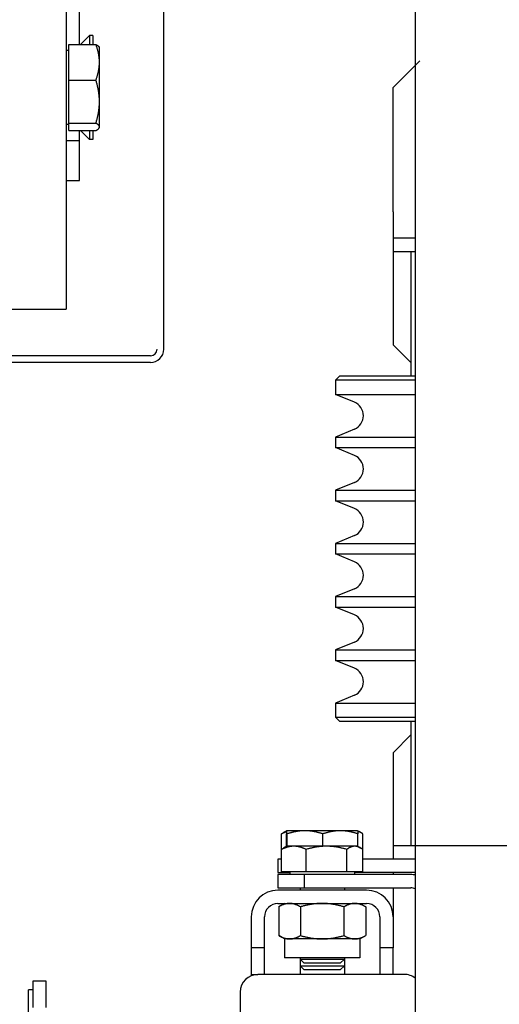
# Model space of a CAD drawing. Header units: millimetres. Extents: x 49320 to 60117, y -4209 to 20568.
# Tile 30 of 252: x 52277 to 52287, y -1930 to -1907. Entities that reach past the tile are written whole.
import ezdxf

# ---------------------------------------------------------------- set-up
doc = ezdxf.new("R2010")
doc.units = ezdxf.units.MM
doc.linetypes.add('ACAD_ISO10W100', pattern=[18.5, 12, -3, 0.5, -3])
doc.layers.add('_mt_hatch żelbet', color=8, linetype='Continuous', lineweight=9)
for name, color, linetype in [('_mt_widok', 253, 'Continuous'), ('ARCATA', 4, 'Continuous'), ('ASSI', 3, 'ACAD_ISO10W100'), ('CABINA', 7, 'Continuous')]:
    doc.layers.add(name, color=color, linetype=linetype)

# ---------------------------------------------------------------- blocks, each defined once
blk = doc.blocks.new('WINDA 1 DZ')
at = {"layer": 'ARCATA', "color": 5, "true_color": 0x1414ff}
for p, q in [((43.325, 123.2), (43.325, 171.1)), ((41.125, 164.1), (41.125, 124.1)), ((41.425, 130.072), (41.425, 130.986)), ((41.447, 130.072), (41.649, 130.274)), ((41.725, 130.274), (41.649, 130.274)), ((41.649, 130.274), (41.649, 130.072)), ((41.725, 130.274), (41.725, 130.072)), ((41.185, 129.932), (41.125, 129.932)), ((41.185, 130.072), (41.795, 130.072)), ((41.185, 129.268), (41.185, 130.072)), ((41.875, 130), (41.868, 130.012)), ((41.875, 129.67), (41.875, 130)), ((48.5, 129.1), (49.1, 129.7)), ((41.875, 128.782), (41.875, 129.67)), ((41.185, 128.296), (41.185, 129.268)), ((41.185, 129.268), (41.795, 129.268)), ((48.5, 126.3), (48.5, 129.1)), ((41.875, 128.212), (41.875, 128.782)), ((41.185, 128.269), (41.125, 128.269)), ((41.185, 128.296), (41.795, 128.296)), ((41.185, 128.128), (41.185, 128.296)), ((41.185, 128.128), (41.795, 128.128)), ((41.425, 127.899), (41.425, 128.128)), ((41.447, 128.128), (41.649, 127.926)), ((41.649, 128.128), (41.649, 127.926)), ((41.725, 128.128), (41.725, 127.926)), ((41.875, 128.2), (41.868, 128.188)), ((41.875, 128.2), (41.875, 128.212)), ((41.425, 127.899), (41.125, 127.899)), ((41.425, 127.007), (41.425, 127.899)), ((41.725, 127.926), (41.649, 127.926)), ((41.125, 127.007), (41.425, 127.007)), ((48.5, 126.3), (48.5, 125.7)), ((48.5, 125.7), (48.5, 125.4)), ((49, 125.7), (48.5, 125.7)), ((48.5, 125.4), (49, 125.4)), ((48.5, 125.4), (48.5, 123.3)), ((48.9, 125.4), (48.9, 122.6)), ((37.545, 124.1), (40.525, 124.1)), ((40.525, 124.1), (41.125, 124.1)), ((48.9, 122.9), (48.5, 123.3)), ((43.025, 123.05), (39.625, 123.05)), ((43.025, 122.9), (39.625, 122.9)), ((47.3, 122.6), (47.2, 122.5)), ((47.3, 122.6), (49, 122.6)), ((49, 122.5), (47.2, 122.5)), ((47.2, 122.5), (47.2, 122.181)), ((47.2, 122.181), (49, 122.181)), ((47.626, 122.005), (47.2, 122.181)), ((47.626, 121.395), (47.2, 121.219)), ((47.2, 121.219), (49, 121.219)), ((47.2, 121.219), (47.2, 120.981)), ((47.2, 120.981), (49, 120.981)), ((47.626, 120.805), (47.2, 120.981)), ((47.626, 120.195), (47.2, 120.019)), ((47.2, 120.019), (49, 120.019)), ((47.2, 120.019), (47.2, 119.781)), ((47.2, 119.781), (49, 119.781)), ((47.626, 119.605), (47.2, 119.781)), ((47.626, 118.995), (47.2, 118.819)), ((47.2, 118.819), (47.2, 118.581)), ((47.2, 118.819), (49, 118.819)), ((47.2, 118.581), (49, 118.581)), ((47.626, 118.405), (47.2, 118.581)), ((47.626, 117.795), (47.2, 117.619)), ((47.2, 117.619), (47.2, 117.381)), ((47.2, 117.619), (49, 117.619)), ((47.626, 117.205), (47.2, 117.381)), ((47.2, 117.381), (49, 117.381)), ((47.626, 116.595), (47.2, 116.419)), ((47.2, 116.419), (47.2, 116.181)), ((47.2, 116.419), (49, 116.419)), ((47.2, 116.181), (49, 116.181)), ((47.626, 116.005), (47.2, 116.181)), ((47.626, 115.395), (47.2, 115.219)), ((47.2, 115.219), (47.2, 114.9)), ((47.2, 115.219), (49, 115.219)), ((47.3, 114.8), (47.2, 114.9)), ((47.2, 114.9), (49, 114.9)), ((49, 114.8), (47.3, 114.8)), ((48.9, 114.8), (48.9, 112)), ((48.5, 114.1), (48.9, 114.5)), ((48.5, 114.1), (48.5, 112)), ((45.983, 111.919), (45.983, 112.269)), ((46.1, 112.34), (46.03, 112.3)), ((46.093, 111.986), (46.093, 112.269)), ((46.1, 112.34), (46.1, 112.34)), ((46.1, 112.34), (46.1, 112.34)), ((46.511, 112.34), (46.1, 112.34)), ((46.107, 111.99), (46.107, 112.269)), ((47.311, 112.34), (46.511, 112.34)), ((46.915, 111.99), (46.915, 112.269)), ((47.7, 112.34), (47.311, 112.34)), ((47.7, 112.34), (47.77, 112.3)), ((47.7, 112.34), (47.7, 112.34)), ((47.707, 111.986), (47.707, 112.269)), ((47.817, 111.919), (47.817, 112.269)), ((45.983, 111.41), (45.983, 111.919)), ((46.1, 111.99), (46.03, 111.95)), ((46.26, 111.99), (46.1, 111.99)), ((46.996, 111.99), (46.26, 111.99)), ((46.538, 111.41), (46.538, 111.919)), ((47.636, 111.99), (46.996, 111.99)), ((47.455, 111.41), (47.455, 111.919)), ((47.7, 111.99), (47.636, 111.99)), ((47.7, 111.99), (47.77, 111.95)), ((47.817, 111.41), (47.817, 111.919)), ((48.5, 112), (48.5, 111.7)), ((49, 112), (48.5, 112)), ((45.983, 111.7), (45.9, 111.7)), ((45.9, 111.7), (45.9, 111.4)), ((49, 111.7), (47.817, 111.7)), ((45.9, 111.4), (46.169, 111.4)), ((45.9, 111.35), (45.9, 111.05)), ((46.5, 111.35), (45.9, 111.35)), ((46.538, 111.41), (45.983, 111.41)), ((46.169, 111.41), (46.169, 111.35)), ((48.9, 111.35), (46.5, 111.35)), ((46.5, 111.05), (46.5, 111.35)), ((47.455, 111.41), (46.538, 111.41)), ((47.817, 111.41), (47.455, 111.41)), ((47.632, 111.41), (47.632, 111.35)), ((49, 111.4), (47.632, 111.4)), ((48.5, 111.4), (48.5, 111.35)), ((45.9, 111.05), (46.5, 111.05)), ((46.4, 111.05), (46.4, 111)), ((46.5, 111.05), (48.9, 111.05)), ((47.4, 111.05), (47.4, 111)), ((48.5, 111.05), (48.5, 110.4)), ((47.9, 111), (45.9, 111)), ((45.9, 110.7), (47.9, 110.7)), ((46.05, 110.7), (45.919, 110.624)), ((45.919, 110.624), (45.919, 109.976)), ((46.409, 110.624), (46.409, 109.976)), ((47.391, 110.624), (47.391, 109.976)), ((47.75, 110.7), (47.881, 110.624)), ((47.881, 110.624), (47.881, 109.976)), ((45.3, 110.4), (45.3, 109.7)), ((45.6, 109.7), (45.6, 110.4)), ((48.2, 110.4), (48.2, 109.7)), ((48.5, 110.4), (48.5, 109.7)), ((46.05, 109.9), (45.919, 109.976)), ((47.75, 109.9), (47.881, 109.976)), ((45.6, 109.7), (45.3, 109.7)), ((45.3, 109.7), (45.3, 109.1)), ((45.6, 109.1), (45.6, 109.7)), ((46.164, 109.9), (46.05, 109.9)), ((46.05, 109.9), (46.05, 109.47)), ((46.9, 109.9), (46.164, 109.9)), ((47.636, 109.9), (46.9, 109.9)), ((47.75, 109.9), (47.636, 109.9)), ((47.75, 109.9), (47.75, 109.47)), ((48.5, 109.7), (48.2, 109.7)), ((48.2, 109.7), (48.2, 109.1)), ((48.5, 109.1), (48.5, 109.7)), ((47.75, 109.47), (46.05, 109.47)), ((46.4, 109.47), (46.4, 109.442)), ((47.4, 109.47), (47.4, 109.442)), ((46.4, 109.442), (46.4, 109.292)), ((46.4, 109.442), (47.4, 109.442)), ((46.492, 109.35), (46.4, 109.442)), ((46.492, 109.2), (46.4, 109.292)), ((46.4, 109.292), (47.4, 109.292)), ((46.4, 109.292), (46.4, 109.1)), ((47.308, 109.35), (46.492, 109.35)), ((47.308, 109.35), (47.4, 109.442)), ((47.308, 109.2), (47.4, 109.292)), ((47.4, 109.442), (47.4, 109.292)), ((47.4, 109.292), (47.4, 109.1)), ((45.3, 109.1), (45.3, 109.071)), ((45.3, 109.1), (45.45, 109.1)), ((48.75, 109.1), (45.45, 109.1)), ((47.308, 109.2), (46.492, 109.2)), ((40.375, 108.95), (40.375, 108.35)), ((40.675, 108.95), (40.375, 108.95)), ((40.675, 108.35), (40.675, 108.95)), ((40.275, 108.15), (40.275, 108.75)), ((40.375, 108.75), (40.275, 108.75)), ((45.05, 108.7), (45.05, 106.7))]:
    blk.add_line(p, q, dxfattribs=at)
for centre, radius, start, end in [((43.025, 123.2), 0.3, 270, 0), ((43.025, 123.2), 0.15, 270, 0), ((47.5, 121.7), 0.33, 292.5, 67.5), ((47.5, 120.5), 0.33, 292.5, 67.5), ((47.5, 119.3), 0.33, 292.5, 67.5), ((47.5, 118.1), 0.33, 292.5, 67.5), ((47.5, 116.9), 0.33, 292.5, 67.5), ((47.5, 115.7), 0.33, 292.5, 67.5), ((48.9, 110.75), 0.6, 80.4059, 90), ((48.9, 110.75), 0.3, 70.5288, 90), ((45.9, 110.4), 0.6, 90, 180), ((47.9, 110.4), 0.6, 0, 90), ((45.9, 110.4), 0.3, 90, 180), ((47.9, 110.4), 0.3, 0, 90), ((45.45, 108.7), 0.4, 90, 180), ((48.75, 108.7), 0.4, 51.3178, 90)]:
    blk.add_arc(centre, radius, start, end, dxfattribs=at)
for points, weights in [([(41.875, 129.67), (41.875, 129.857), (41.795, 130.072)], [1, 1.0379548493, 1]), ([(41.795, 130.072), (41.852, 130.04), (41.868, 130.012)], [1, 1.02672726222, 1.01581261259]), ([(41.795, 129.268), (41.875, 129.483), (41.875, 129.67)], [1, 1.0379548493, 1]), ([(41.875, 128.782), (41.875, 129.007), (41.795, 129.268)], [1, 1.0379548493, 1]), ([(41.795, 128.296), (41.875, 128.556), (41.875, 128.782)], [1, 1.0379548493, 1]), ([(41.875, 128.212), (41.875, 128.251), (41.795, 128.296)], [1, 1.0379548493, 1]), ([(41.795, 128.128), (41.875, 128.173), (41.875, 128.212)], [1, 1.0379548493, 1]), ([(46.096, 112.314), (46.042, 112.297), (45.983, 112.269)], [1.01801164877, 1.01469631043, 1]), ([(45.983, 112.269), (46.007, 112.287), (46.03, 112.3)], [1, 1.00929809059, 1.01404053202]), ([(46.1, 112.34), (46.097, 112.34), (46.093, 112.269)], [1, 1.0379548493, 1]), ([(46.107, 112.269), (46.103, 112.34), (46.1, 112.34)], [1, 1.0379548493, 1]), ([(46.511, 112.34), (46.324, 112.34), (46.107, 112.269)], [1, 1.0379548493, 1]), ([(46.915, 112.269), (46.698, 112.34), (46.511, 112.34)], [1, 1.0379548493, 1]), ([(47.311, 112.34), (47.127, 112.34), (46.915, 112.269)], [1, 1.0379548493, 1]), ([(47.707, 112.269), (47.495, 112.34), (47.311, 112.34)], [1, 1.0379548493, 1]), ([(47.7, 112.34), (47.703, 112.338), (47.707, 112.269)], [1.0020851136, 1.03688196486, 1]), ([(47.817, 112.269), (47.756, 112.313), (47.703, 112.33)], [1, 1.02341796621, 1.01793837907]), ([(46.26, 111.99), (46.132, 111.99), (45.983, 111.919)], [1, 1.0379548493, 1]), ([(45.983, 111.919), (46.007, 111.937), (46.03, 111.95)], [1, 1.00929809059, 1.01404053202]), ([(46.538, 111.919), (46.389, 111.99), (46.26, 111.99)], [1, 1.0379548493, 1]), ([(46.996, 111.99), (46.784, 111.99), (46.538, 111.919)], [1, 1.0379548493, 1]), ([(47.455, 111.919), (47.209, 111.99), (46.996, 111.99)], [1, 1.0379548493, 1]), ([(47.636, 111.99), (47.552, 111.99), (47.455, 111.919)], [1, 1.0379548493, 1]), ([(47.817, 111.919), (47.72, 111.99), (47.636, 111.99)], [1, 1.0379548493, 1]), ([(46.164, 110.7), (46.05, 110.7), (45.919, 110.624)], [1, 1.0379548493, 1]), ([(46.409, 110.624), (46.278, 110.7), (46.164, 110.7)], [1, 1.0379548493, 1]), ([(46.9, 110.7), (46.672, 110.7), (46.409, 110.624)], [1, 1.0379548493, 1]), ([(47.391, 110.624), (47.128, 110.7), (46.9, 110.7)], [1, 1.0379548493, 1]), ([(47.636, 110.7), (47.522, 110.7), (47.391, 110.624)], [1, 1.0379548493, 1]), ([(47.881, 110.624), (47.75, 110.7), (47.636, 110.7)], [1, 1.0379548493, 1]), ([(45.919, 109.976), (46.05, 109.9), (46.164, 109.9)], [1, 1.0379548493, 1]), ([(46.164, 109.9), (46.278, 109.9), (46.409, 109.976)], [1, 1.0379548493, 1]), ([(46.409, 109.976), (46.672, 109.9), (46.9, 109.9)], [1, 1.0379548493, 1]), ([(46.9, 109.9), (47.128, 109.9), (47.391, 109.976)], [1, 1.0379548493, 1]), ([(47.391, 109.976), (47.522, 109.9), (47.636, 109.9)], [1, 1.0379548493, 1]), ([(47.636, 109.9), (47.75, 109.9), (47.881, 109.976)], [1, 1.0379548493, 1])]:
    blk.add_rational_spline(points, weights, degree=2, dxfattribs=at)
at = {"layer": 'ASSI', "color": 5, "ltscale": 5, "true_color": 0x1414ff}
blk.add_line((164, 112), (49, 112), dxfattribs=at)
at = {"layer": 'CABINA', "color": 5, "true_color": 0x1414ff}
blk.add_line((49, 186), (49, 38), dxfattribs=at)

msp = doc.modelspace()

# ---------------------------------------------------------------- hatches: boundary and pattern name
at = {"layer": '_mt_hatch żelbet', "ltscale": 2, "transparency": 33554687}
h = msp.add_hatch(dxfattribs=at)
h.set_pattern_fill('ANSI36', color=8)
h.set_pattern_definition([(45, (55916.9242, 1437.763), (1.683798, 6.173926), [7.9375, -1.5875, 0, -1.5875])])
edge = h.paths.add_edge_path()
edge.add_line((52283.322, -2023), (52251.576, -2023))
edge.add_line((52251.576, -2023), (52251.576, -1940.6))
edge.add_line((52251.576, -1940.6), (52249.726, -1940.6))
edge.add_line((52249.726, -1940.6), (52249.676, -1940.55))
edge.add_arc((52249.626, -1940.55), 0.05, 0, 90)
edge.add_line((52249.626, -1940.5), (52247.126, -1940.5))
edge.add_line((52247.126, -1940.5), (52247.126, -1940.575))
edge.add_line((52247.126, -1940.575), (52247.101, -1940.6))
edge.add_line((52247.101, -1940.6), (52246.901, -1940.6))
edge.add_line((52246.901, -1940.6), (52246.876, -1940.575))
edge.add_line((52246.876, -1940.575), (52246.876, -1940.5))
edge.add_line((52246.876, -1940.5), (52246.826, -1940.5))
edge.add_line((52246.826, -1940.5), (52246.826, -1939.5))
edge.add_line((52246.826, -1939.5), (52246.876, -1939.5))
edge.add_line((52246.876, -1939.5), (52246.876, -1939.425))
edge.add_line((52246.876, -1939.425), (52246.901, -1939.4))
edge.add_line((52246.901, -1939.4), (52247.101, -1939.4))
edge.add_line((52247.101, -1939.4), (52247.126, -1939.425))
edge.add_line((52247.126, -1939.425), (52247.126, -1939.5))
edge.add_line((52247.126, -1939.5), (52249.626, -1939.5))
edge.add_arc((52249.626, -1939.45), 0.05, 270, 360)
edge.add_line((52249.676, -1939.45), (52249.726, -1939.4))
edge.add_line((52249.726, -1939.4), (52251.576, -1939.4))
edge.add_line((52251.576, -1939.4), (52251.576, -1932.6))
edge.add_line((52251.576, -1932.6), (52249.726, -1932.6))
edge.add_line((52249.726, -1932.6), (52249.676, -1932.55))
edge.add_arc((52249.626, -1932.55), 0.05, 0, 90)
edge.add_line((52249.626, -1932.5), (52247.126, -1932.5))
edge.add_line((52247.126, -1932.5), (52247.126, -1932.575))
edge.add_line((52247.126, -1932.575), (52247.101, -1932.6))
edge.add_line((52247.101, -1932.6), (52246.901, -1932.6))
edge.add_line((52246.901, -1932.6), (52246.876, -1932.575))
edge.add_line((52246.876, -1932.575), (52246.876, -1932.5))
edge.add_line((52246.876, -1932.5), (52246.826, -1932.5))
edge.add_line((52246.826, -1932.5), (52246.826, -1932.625))
edge.add_arc((52246.801, -1932.625), 0.025, 270, 360, ccw=False)
edge.add_line((52246.801, -1932.65), (52245.451, -1932.65))
edge.add_arc((52245.451, -1932.625), 0.025, 180, 270, ccw=False)
edge.add_line((52245.426, -1932.603), (52245.426, -1932.504))
edge.add_line((52245.426, -1932.504), (52244.192, -1932.6))
edge.add_arc((52244.176, -1932.401), 0.2, 180, 274.4517, ccw=False)
edge.add_line((52243.976, -1932.401), (52243.976, -1931.599))
edge.add_arc((52244.176, -1931.599), 0.2, 85.5483, 180, ccw=False)
edge.add_line((52244.192, -1931.4), (52245.426, -1931.496))
edge.add_line((52245.426, -1931.496), (52245.426, -1931.376))
edge.add_arc((52245.451, -1931.375), 0.025, 90, 180, ccw=False)
edge.add_line((52245.451, -1931.35), (52246.801, -1931.35))
edge.add_arc((52246.801, -1931.375), 0.025, 0, 90, ccw=False)
edge.add_line((52246.826, -1931.375), (52246.826, -1931.5))
edge.add_line((52246.826, -1931.5), (52246.876, -1931.5))
edge.add_line((52246.876, -1931.5), (52246.876, -1931.425))
edge.add_line((52246.876, -1931.425), (52246.901, -1931.4))
edge.add_line((52246.901, -1931.4), (52247.101, -1931.4))
edge.add_line((52247.101, -1931.4), (52247.126, -1931.425))
edge.add_line((52247.126, -1931.425), (52247.126, -1931.5))
edge.add_line((52247.126, -1931.5), (52249.626, -1931.5))
edge.add_arc((52249.626, -1931.45), 0.05, 270, 360)
edge.add_line((52249.676, -1931.45), (52249.726, -1931.4))
edge.add_line((52249.726, -1931.4), (52251.576, -1931.4))
edge.add_line((52251.576, -1931.4), (52251.576, -1866.25))
edge.add_line((52251.576, -1866.25), (52249.726, -1866.25))
edge.add_line((52249.726, -1866.25), (52249.676, -1866.2))
edge.add_arc((52249.626, -1866.2), 0.05, 0, 90)
edge.add_line((52249.626, -1866.15), (52247.126, -1866.15))
edge.add_line((52247.126, -1866.15), (52247.126, -1866.225))
edge.add_line((52247.126, -1866.225), (52247.101, -1866.25))
edge.add_line((52247.101, -1866.25), (52246.901, -1866.25))
edge.add_line((52246.901, -1866.25), (52246.876, -1866.225))
edge.add_line((52246.876, -1866.225), (52246.876, -1866.15))
edge.add_line((52246.876, -1866.15), (52246.826, -1866.15))
edge.add_line((52246.826, -1866.15), (52246.826, -1866.275))
edge.add_arc((52246.801, -1866.275), 0.025, 270, 360, ccw=False)
edge.add_line((52246.801, -1866.3), (52245.451, -1866.3))
edge.add_arc((52245.451, -1866.275), 0.025, 180, 270, ccw=False)
edge.add_line((52245.426, -1866.275), (52245.426, -1866.154))
edge.add_line((52245.426, -1866.154), (52244.692, -1866.25))
edge.add_arc((52244.676, -1866.051), 0.2, 180, 274.4517, ccw=False)
edge.add_line((52244.476, -1866.051), (52244.476, -1865.249))
edge.add_arc((52244.676, -1865.249), 0.2, 85.5483, 180, ccw=False)
edge.add_line((52244.692, -1865.05), (52245.426, -1865.146))
edge.add_line((52245.426, -1865.146), (52245.426, -1865.025))
edge.add_arc((52245.451, -1865.025), 0.025, 90, 180, ccw=False)
edge.add_line((52245.451, -1865), (52246.801, -1865))
edge.add_arc((52246.801, -1865.025), 0.025, 0, 90, ccw=False)
edge.add_line((52246.826, -1865.025), (52246.826, -1865.15))
edge.add_line((52246.826, -1865.15), (52246.876, -1865.15))
edge.add_line((52246.876, -1865.15), (52246.876, -1865.075))
edge.add_line((52246.876, -1865.075), (52246.901, -1865.05))
edge.add_line((52246.901, -1865.05), (52247.101, -1865.05))
edge.add_line((52247.101, -1865.05), (52247.126, -1865.075))
edge.add_line((52247.126, -1865.075), (52247.126, -1865.15))
edge.add_line((52247.126, -1865.15), (52249.626, -1865.15))
edge.add_arc((52249.626, -1865.1), 0.05, 270, 360)
edge.add_line((52249.676, -1865.1), (52249.726, -1865.05))
edge.add_line((52249.726, -1865.05), (52251.576, -1865.05))
edge.add_line((52251.576, -1865.05), (52251.576, -1856.15))
edge.add_line((52251.576, -1856.15), (52249.726, -1856.15))
edge.add_line((52249.726, -1856.15), (52249.676, -1856.1))
edge.add_arc((52249.626, -1856.1), 0.05, 0, 90)
edge.add_line((52249.626, -1856.05), (52247.126, -1856.05))
edge.add_line((52247.126, -1856.05), (52247.126, -1856.125))
edge.add_line((52247.126, -1856.125), (52247.101, -1856.15))
edge.add_line((52247.101, -1856.15), (52246.901, -1856.15))
edge.add_line((52246.901, -1856.15), (52246.876, -1856.125))
edge.add_line((52246.876, -1856.125), (52246.876, -1856.05))
edge.add_line((52246.876, -1856.05), (52246.826, -1856.05))
edge.add_line((52246.826, -1856.05), (52246.826, -1856.175))
edge.add_arc((52246.801, -1856.175), 0.025, 270, 360, ccw=False)
edge.add_line((52246.801, -1856.2), (52246.446, -1856.2))
edge.add_spline(control_points=[(52246.436, -1856.189), (52246.436, -1856.189), (52246.436, -1856.189), (52246.436, -1856.189), (52246.435, -1856.188), (52246.432, -1856.187), (52246.429, -1856.187), (52246.422, -1856.185), (52246.418, -1856.184), (52246.407, -1856.183), (52246.401, -1856.182), (52246.389, -1856.181), (52246.382, -1856.181), (52246.376, -1856.181)], knot_values=[0.024008, 0.024008, 0.024008, 0.024008, 0.028269, 0.028269, 0.039404, 0.039404, 0.055597, 0.055597, 0.075883, 0.075883, 0.097542, 0.097542, 0.117485, 0.117485, 0.117485, 0.117485], degree=3, periodic=0)
edge.add_line((52246.376, -1856.181), (52245.576, -1856.181))
edge.add_spline(control_points=[(52245.576, -1856.198), (52245.57, -1856.198), (52245.565, -1856.198), (52245.545, -1856.198), (52245.532, -1856.198), (52245.507, -1856.197), (52245.496, -1856.196), (52245.475, -1856.193), (52245.465, -1856.191), (52245.451, -1856.186), (52245.445, -1856.183), (52245.436, -1856.176), (52245.433, -1856.172), (52245.428, -1856.162), (52245.426, -1856.156), (52245.426, -1856.15)], knot_values=[0, 0, 0, 0, 0.0173, 0.0173, 0.057137, 0.057137, 0.096974, 0.096974, 0.13681, 0.13681, 0.163111, 0.163111, 0.180869, 0.180869, 0.199184, 0.199184, 0.199184, 0.199184], degree=3, periodic=0)
edge.add_line((52245.426, -1856.15), (52245.426, -1856.054))
edge.add_line((52245.426, -1856.054), (52244.692, -1856.15))
edge.add_arc((52244.676, -1855.951), 0.2, 180, 274.4517, ccw=False)
edge.add_line((52244.476, -1855.951), (52244.476, -1855.149))
edge.add_arc((52244.676, -1855.149), 0.2, 85.5483, 180, ccw=False)
edge.add_line((52244.692, -1854.95), (52245.426, -1855.046))
edge.add_line((52245.426, -1855.046), (52245.426, -1854.925))
edge.add_arc((52245.451, -1854.925), 0.025, 90, 180, ccw=False)
edge.add_line((52245.451, -1854.9), (52246.801, -1854.9))
edge.add_arc((52246.801, -1854.925), 0.025, 0, 90, ccw=False)
edge.add_line((52246.826, -1854.925), (52246.826, -1855.05))
edge.add_line((52246.826, -1855.05), (52246.876, -1855.05))
edge.add_line((52246.876, -1855.05), (52246.876, -1854.975))
edge.add_line((52246.876, -1854.975), (52246.901, -1854.95))
edge.add_line((52246.901, -1854.95), (52247.101, -1854.95))
edge.add_line((52247.101, -1854.95), (52247.126, -1854.975))
edge.add_line((52247.126, -1854.975), (52247.126, -1855.05))
edge.add_line((52247.126, -1855.05), (52249.626, -1855.05))
edge.add_arc((52249.626, -1855), 0.05, 270, 360)
edge.add_line((52249.676, -1855), (52249.726, -1854.95))
edge.add_line((52249.726, -1854.95), (52251.576, -1854.95))
edge.add_line((52251.576, -1854.95), (52251.576, -1829))
edge.add_line((52251.576, -1829), (52283.322, -1829))
edge.add_line((52283.322, -1829), (52283.322, -1814.101))
edge.add_line((52283.322, -1814.101), (52236.576, -1814.101))
edge.add_line((52236.576, -1814.101), (52236.576, -2038))
edge.add_line((52236.576, -2038), (52283.322, -2038))
edge.add_line((52283.322, -2038), (52283.322, -2023))
h.paths.add_polyline_path([(52431.576, -1814.101), (52283.322, -1814.101), (52283.322, -1829), (52416.576, -1829), (52416.571, -1929.1), (52416.571, -1928.2), (52415.301, -1928.2), (52414.901, -1928.2), (52415.901, -1929.2), (52415.901, -1942.8), (52414.901, -1943.8), (52415.301, -1943.8), (52416.571, -1943.8), (52416.576, -1942.9), (52416.576, -2012), (52431.576, -2027)])
h.paths.add_polyline_path([(52394.776, -2014.646), (52434.376, -2014.646)])
h.paths.add_polyline_path([(52431.576, -2038), (52431.576, -2027), (52416.576, -2012), (52416.576, -2023), (52409.576, -2023), (52409.576, -2038)])
edge = h.paths.add_edge_path(flags=16)
edge.add_spline(control_points=[(52245.438, -1939.388), (52245.438, -1939.387), (52245.439, -1939.387), (52245.445, -1939.38), (52245.453, -1939.376), (52245.46, -1939.373)], knot_values=[0.127222, 0.127222, 0.127222, 0.127222, 0.129604, 0.129604, 0.161729, 0.161729, 0.161729, 0.161729], degree=3, periodic=0)
edge = h.paths.add_edge_path(flags=16)
edge.add_arc((52244.176, -1940.401), 0.2, 180, 274.4517, ccw=False)
edge.add_line((52243.976, -1940.401), (52243.976, -1939.599))
edge.add_arc((52244.176, -1939.599), 0.2, 85.5483, 180, ccw=False)
edge.add_line((52244.192, -1939.4), (52245.426, -1939.496))
edge.add_line((52245.426, -1939.496), (52245.426, -1940.097))
edge.add_spline(control_points=[(52245.426, -1940.097), (52245.426, -1940.097), (52245.426, -1940.098), (52245.426, -1940.114), (52245.429, -1940.129), (52245.438, -1940.159), (52245.445, -1940.173), (52245.461, -1940.195), (52245.468, -1940.203), (52245.476, -1940.21)], knot_values=[0.091168, 0.091168, 0.091168, 0.091168, 0.092523, 0.092523, 0.132421, 0.132421, 0.171812, 0.171812, 0.199493, 0.199493, 0.199493, 0.199493], degree=3, periodic=0)
edge.add_spline(control_points=[(52245.476, -1940.21), (52245.48, -1940.213), (52245.483, -1940.216), (52245.5, -1940.228), (52245.514, -1940.235), (52245.544, -1940.244), (52245.561, -1940.247), (52245.576, -1940.247)], knot_values=[0, 0, 0, 0, 0.011492, 0.011492, 0.051269, 0.051269, 0.091168, 0.091168, 0.091168, 0.091168], degree=3, periodic=0)
edge.add_line((52245.576, -1940.247), (52246.376, -1940.247))
edge.add_spline(control_points=[(52246.376, -1940.247), (52246.377, -1940.247), (52246.377, -1940.247), (52246.383, -1940.247), (52246.388, -1940.248), (52246.398, -1940.251), (52246.402, -1940.253), (52246.411, -1940.259), (52246.414, -1940.262), (52246.42, -1940.27), (52246.423, -1940.274), (52246.426, -1940.282), (52246.426, -1940.287), (52246.426, -1940.291)], knot_values=[0, 0, 0, 0, 0.001746, 0.001746, 0.02414, 0.02414, 0.046992, 0.046992, 0.070489, 0.070489, 0.093985, 0.093985, 0.117481, 0.117481, 0.117481, 0.117481], degree=3, periodic=0)
edge.add_spline(control_points=[(52246.426, -1940.296), (52246.426, -1940.302), (52246.425, -1940.307), (52246.42, -1940.317), (52246.416, -1940.322), (52246.407, -1940.329), (52246.402, -1940.332), (52246.389, -1940.336), (52246.383, -1940.337), (52246.376, -1940.337)], knot_values=[-0.075489, -0.075489, -0.075489, -0.075489, -0.056592, -0.056592, -0.037695, -0.037695, -0.018848, -0.018848, 0, 0, 0, 0], degree=3, periodic=0)
edge.add_line((52246.376, -1940.337), (52245.576, -1940.337))
edge.add_spline(control_points=[(52245.576, -1940.337), (52245.558, -1940.337), (52245.538, -1940.34), (52245.501, -1940.352), (52245.484, -1940.361), (52245.457, -1940.381), (52245.445, -1940.394), (52245.43, -1940.421), (52245.426, -1940.434), (52245.426, -1940.446)], knot_values=[0.959969, 0.959969, 0.959969, 0.959969, 1.016264, 1.016264, 1.07256, 1.07256, 1.132171, 1.132171, 1.191783, 1.191783, 1.191783, 1.191783], degree=3, periodic=0)
edge.add_line((52245.426, -1940.446), (52245.426, -1940.486))
edge.add_line((52245.426, -1940.504), (52244.192, -1940.6))
h.paths.add_polyline_path([(52424.056, -1941.7, -0.437158), (52424.271, -1941.899), (52424.271, -1942.701, -0.437158), (52424.056, -1942.9), (52422.821, -1942.804), (52422.821, -1942.925, -0.414214), (52422.796, -1942.95), (52421.446, -1942.95, -0.414214), (52421.421, -1942.925), (52421.421, -1942.8), (52421.371, -1942.8), (52421.371, -1942.875), (52421.346, -1942.9), (52421.146, -1942.9), (52421.121, -1942.875), (52421.121, -1942.8), (52418.621, -1942.8, 0.414214), (52418.571, -1942.85), (52418.521, -1942.9), (52418.521, -1941.7), (52418.571, -1941.75, 0.414214), (52418.621, -1941.8), (52421.121, -1941.8), (52421.121, -1941.725), (52421.146, -1941.7), (52421.346, -1941.7), (52421.371, -1941.725), (52421.371, -1941.8), (52421.421, -1941.8), (52421.421, -1941.675, -0.414214), (52421.446, -1941.65), (52422.796, -1941.65, -0.414214), (52422.821, -1941.675), (52422.821, -1941.796)], flags=16)
edge = h.paths.add_edge_path(flags=16)
edge.add_line((52421.571, -1929.054), (52422.671, -1929.054))
edge.add_spline(control_points=[(52422.671, -1929.057), (52422.685, -1929.057), (52422.698, -1929.057), (52422.724, -1929.058), (52422.737, -1929.059), (52422.76, -1929.062), (52422.771, -1929.064), (52422.79, -1929.07), (52422.799, -1929.074), (52422.81, -1929.084), (52422.813, -1929.087), (52422.819, -1929.096), (52422.821, -1929.103), (52422.821, -1929.11), (52422.821, -1929.111), (52422.821, -1929.112)], knot_values=[0, 0, 0, 0, 0.039334, 0.039334, 0.078667, 0.078667, 0.118001, 0.118001, 0.157334, 0.157334, 0.171979, 0.171979, 0.193578, 0.193578, 0.196668, 0.196668, 0.196668, 0.196668], degree=3, periodic=0)
edge.add_line((52422.821, -1929.112), (52422.821, -1929.196))
edge.add_line((52422.821, -1929.196), (52424.056, -1929.1))
edge.add_arc((52424.071, -1929.299), 0.2, 360, 94.4517, ccw=False)
edge.add_line((52424.271, -1929.299), (52424.271, -1930.101))
edge.add_arc((52424.071, -1930.101), 0.2, 265.5483, 360, ccw=False)
edge.add_line((52424.056, -1930.3), (52422.821, -1930.204))
edge.add_line((52422.821, -1930.204), (52422.821, -1930.319))
edge.add_arc((52422.796, -1930.325), 0.025, 270, 360, ccw=False)
edge.add_line((52422.796, -1930.35), (52421.446, -1930.35))
edge.add_arc((52421.446, -1930.325), 0.025, 180, 270, ccw=False)
edge.add_line((52421.421, -1930.325), (52421.421, -1930.2))
edge.add_line((52421.421, -1930.2), (52421.371, -1930.2))
edge.add_line((52421.371, -1930.2), (52421.371, -1930.275))
edge.add_line((52421.371, -1930.275), (52421.346, -1930.3))
edge.add_line((52421.346, -1930.3), (52421.146, -1930.3))
edge.add_line((52421.146, -1930.3), (52421.121, -1930.275))
edge.add_line((52421.121, -1930.275), (52421.121, -1930.2))
edge.add_line((52421.121, -1930.2), (52418.621, -1930.2))
edge.add_arc((52418.621, -1930.25), 0.05, 90, 180)
edge.add_line((52418.571, -1930.25), (52418.521, -1930.3))
edge.add_line((52418.521, -1930.3), (52416.576, -1930.3))
edge.add_line((52416.571, -1930.3), (52416.571, -1929.1))
edge.add_line((52416.576, -1929.1), (52418.521, -1929.1))
edge.add_line((52418.521, -1929.1), (52418.571, -1929.15))
edge.add_arc((52418.621, -1929.15), 0.05, 180, 270)
edge.add_line((52418.621, -1929.2), (52421.121, -1929.2))
edge.add_line((52421.121, -1929.2), (52421.121, -1929.125))
edge.add_line((52421.121, -1929.125), (52421.146, -1929.1))
edge.add_line((52421.146, -1929.1), (52421.346, -1929.1))
edge.add_line((52421.346, -1929.1), (52421.371, -1929.125))
edge.add_line((52421.371, -1929.125), (52421.371, -1929.2))
edge.add_line((52421.371, -1929.2), (52421.421, -1929.2))
edge.add_line((52421.421, -1929.2), (52421.421, -1929.112))
edge.add_spline(control_points=[(52421.421, -1929.105), (52421.421, -1929.104), (52421.421, -1929.103), (52421.422, -1929.095), (52421.425, -1929.089), (52421.431, -1929.08), (52421.434, -1929.077), (52421.445, -1929.068), (52421.454, -1929.065), (52421.473, -1929.06), (52421.483, -1929.058), (52421.506, -1929.056), (52421.519, -1929.055), (52421.544, -1929.054), (52421.558, -1929.054), (52421.571, -1929.054)], knot_values=[0, 0, 0, 0, 0.004418, 0.004418, 0.024591, 0.024591, 0.039334, 0.039334, 0.078667, 0.078667, 0.118001, 0.118001, 0.157334, 0.157334, 0.196668, 0.196668, 0.196668, 0.196668], degree=3, periodic=0)
edge = h.paths.add_edge_path(flags=16)
edge.add_spline(control_points=[(52422.821, -1929.112), (52422.821, -1929.111), (52422.821, -1929.11), (52422.821, -1929.103), (52422.819, -1929.096), (52422.813, -1929.087), (52422.81, -1929.084), (52422.799, -1929.074), (52422.79, -1929.07), (52422.771, -1929.064), (52422.76, -1929.062), (52422.737, -1929.059), (52422.724, -1929.058), (52422.698, -1929.057), (52422.685, -1929.057), (52422.671, -1929.057)], knot_values=[0, 0, 0, 0, 0.00309, 0.00309, 0.024689, 0.024689, 0.039334, 0.039334, 0.078667, 0.078667, 0.118001, 0.118001, 0.157334, 0.157334, 0.196668, 0.196668, 0.196668, 0.196668], degree=3, periodic=0)
edge.add_spline(control_points=[(52422.671, -1929.054), (52422.676, -1929.054), (52422.681, -1929.054), (52422.699, -1929.054), (52422.712, -1929.054), (52422.737, -1929.056), (52422.749, -1929.057), (52422.771, -1929.06), (52422.78, -1929.062), (52422.796, -1929.068), (52422.802, -1929.071), (52422.811, -1929.079), (52422.815, -1929.083), (52422.82, -1929.094), (52422.821, -1929.1), (52422.821, -1929.105)], knot_values=[0, 0, 0, 0, 0.014118, 0.014118, 0.053458, 0.053458, 0.092798, 0.092798, 0.132138, 0.132138, 0.159634, 0.159634, 0.178131, 0.178131, 0.1967, 0.1967, 0.1967, 0.1967], degree=3, periodic=0)
h.paths.add_polyline_path([(52416.576, -1941.7), (52416.571, -1942.9), (52416.571, -1941.7)], is_closed=False, flags=16)
h.paths.add_polyline_path([(52416.576, -1930.3), (52416.571, -1941.7), (52416.571, -1930.3)], is_closed=False, flags=16)
edge = h.paths.add_edge_path(flags=0)
edge.add_spline(control_points=[(52422.671, -1942.415), (52422.69, -1942.415), (52422.71, -1942.418), (52422.747, -1942.433), (52422.764, -1942.445), (52422.791, -1942.471), (52422.803, -1942.488), (52422.818, -1942.524), (52422.821, -1942.544), (52422.821, -1942.561)], knot_values=[0.728155, 0.728155, 0.728155, 0.728155, 0.78445, 0.78445, 0.840746, 0.840746, 0.900357, 0.900357, 0.959969, 0.959969, 0.959969, 0.959969], degree=3, periodic=0)
edge.add_spline(control_points=[(52422.821, -1942.561), (52422.821, -1942.544), (52422.818, -1942.524), (52422.803, -1942.488), (52422.791, -1942.471), (52422.764, -1942.445), (52422.747, -1942.433), (52422.71, -1942.418), (52422.69, -1942.415), (52422.671, -1942.415)], knot_values=[0.728155, 0.728155, 0.728155, 0.728155, 0.787767, 0.787767, 0.847378, 0.847378, 0.903674, 0.903674, 0.959969, 0.959969, 0.959969, 0.959969], degree=3, periodic=0)

# ---------------------------------------------------------------- block references
at = {"layer": '_mt_widok', "ltscale": 3}
msp.add_blockref('WINDA 1 DZ', (52236.576, -2038), dxfattribs=at)

doc.saveas('drawing.dxf')
